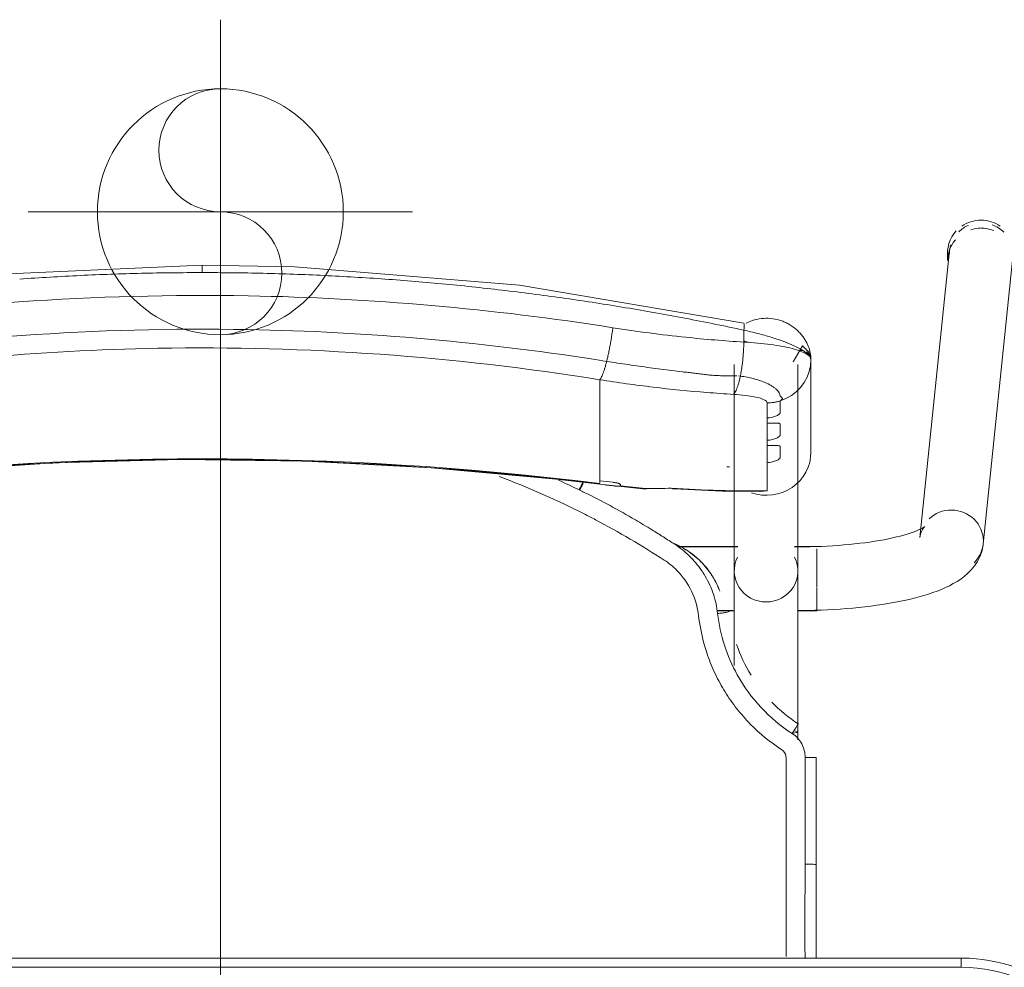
# Model space of a CAD drawing. Header units: metres. Extents: x 3 to 42.2, y -72.9 to -48.7.
# Tile 52 of 189: x 37.613 to 37.934, y -60.584 to -60.276. Entities that reach past the tile are written whole.
import ezdxf

# ---------------------------------------------------------------- set-up
doc = ezdxf.new("R2010")
doc.units = ezdxf.units.M
doc.layers.add('I-FURN', color=7, linetype='Continuous', lineweight=18)
doc.layers.add('M-MNTG', color=7, linetype='Continuous', lineweight=18)
doc.layers.add('M-MNTG-IDEN', color=1, linetype='Continuous', lineweight=9, true_color=0xff0000)

# ---------------------------------------------------------------- blocks, each defined once
blk = doc.blocks.new('ConjuntoParaAlunoTamanho6 - CJA06_ConjuntoParaAlunoTamanho6-V41-1PAV')
at = {"layer": 'I-FURN', "color": 253, "true_color": 0xaaaaaa}
for p, q in [((0.24321, 0.29526), (0.23354, 0.20182)), ((0.24254, 0.29456), (0.24254, 0.29197)), ((0.25413, 0.19969), (0.2638, 0.29312)), ((0.1981, 0.22964), (0.1981, 0.25969)), ((0.17315, 0.25812), (0.17315, 0.19097)), ((0.19385, 0.19097), (0.19385, 0.25812)), ((0.12943, 0.2438), (0.12943, 0.25317)), ((0.17457, 0.25441), (0.17513, 0.25435)), ((0.1959, 0.25221), (0.19685, 0.25395)), ((0.19685, 0.25395), (0.19754, 0.2558)), ((0.19471, 0.25062), (0.1959, 0.25221)), ((0.12943, 0.24214), (0.12943, 0.2438)), ((0.12943, 0.24214), (0.12943, 0.23653)), ((0.18386, 0.23904), (0.18386, 0.24073)), ((0.12943, 0.23653), (0.12943, 0.23486)), ((0.12943, 0.23486), (0.12943, 0.22925)), ((0.18386, 0.23176), (0.18386, 0.23345)), ((0.12943, 0.22759), (0.12943, 0.22925)), ((0.12943, 0.22759), (0.12943, 0.22197)), ((0.18386, 0.21701), (0.18386, 0.22617)), ((0.12943, 0.22031), (0.12943, 0.22197)), ((0.12946, 0.21915), (0.14434, 0.21757)), ((0.17944, 0.21689), (0.18173, 0.21678)), ((0.17429, 0.19894), (0.15474, 0.19894)), ((0.17429, 0.19879), (0.15494, 0.19879)), ((0.2, 0.19894), (0.19271, 0.19894)), ((0.19385, 0.19879), (0.19271, 0.19879)), ((0.19385, 0.19848), (0.19385, 0.19879)), ((0.19385, 0.19764), (0.19385, 0.19845)), ((0.2, 0.1938), (0.2, 0.19814)), ((0.19385, 0.1916), (0.19385, 0.19367)), ((0.2, 0.18573), (0.2, 0.19364)), ((0.19385, 0.18582), (0.19385, 0.18688)), ((0.19385, 0.18371), (0.19385, 0.18582)), ((0.2, 0.17794), (0.2, 0.1856)), ((0.19385, 0.17809), (0.19385, 0.17951)), ((0.16757, 0.17809), (0.17268, 0.17809)), ((0.1676, 0.17794), (0.17323, 0.17794)), ((0.19377, 0.17794), (0.2, 0.17794)), ((0.19385, 0.13604), (0.19385, 0.13857)), ((0.19983, 0.13021), (0.19982, 0.0953)), ((0.19982, 0.06497), (0.19982, 0.0953)), ((0.247, 0.06497), (-0.247, 0.06497)), ((0.247, 0.06497), (-0.247, 0.06497)), ((0.247, 0.06497), (0.247, 0.06197))]:
    blk.add_line(p, q, dxfattribs=at)
at = {"layer": 'I-FURN', "color": 253, "true_color": 0xaaaaaa, "flags": 128}
for points in [[(0.0001, 0.2904), (-0.07267, 0.28721), (-0.14486, 0.2777), (-0.17603, 0.27161)], [(0.17623, 0.27161), (0.10331, 0.28398), (0.03018, 0.28985), (0.0001, 0.2904)], [(0.17627, 0.2654), (0.17627, 0.26637), (0.17627, 0.26734), (0.17627, 0.26831), (0.17627, 0.26928)], [(0.1981, 0.25971), (0.19792, 0.26092), (0.19739, 0.26208), (0.1954, 0.2642), (0.19227, 0.25896)], [(0.19754, 0.2558), (0.19796, 0.25773), (0.1981, 0.25969)], [(0.1981, 0.25971), (0.1981, 0.2522), (0.1981, 0.24468)], [(0.1981, 0.22964), (0.1981, 0.23715), (0.1981, 0.24467), (0.1981, 0.25218), (0.1981, 0.25969)], [(0.19172, 0.24799), (0.19331, 0.2492), (0.19471, 0.25062)], [(0.1881, 0.24628), (0.18997, 0.24701), (0.19172, 0.24799)], [(0.18386, 0.24073), (0.18386, 0.24195), (0.18386, 0.24317), (0.18386, 0.24439), (0.18386, 0.24561)], [(0.1881, 0.24628), (0.1881, 0.24532), (0.1881, 0.24435), (0.1881, 0.24339), (0.1881, 0.24243)], [(0.18386, 0.23345), (0.18386, 0.23485), (0.18386, 0.23624), (0.18386, 0.23764), (0.18386, 0.23904)], [(0.1881, 0.23868), (0.1881, 0.2378), (0.1881, 0.23692), (0.1881, 0.23603), (0.1881, 0.23515)], [(0.18386, 0.22617), (0.18386, 0.22757), (0.18386, 0.22897), (0.18386, 0.23036), (0.18386, 0.23176)], [(0.1881, 0.23141), (0.1881, 0.23052), (0.1881, 0.22964), (0.1881, 0.22876), (0.1881, 0.22787)], [(-0.12926, 0.21915), (-0.08865, 0.22342), (-0.0479, 0.2261), (-0.00707, 0.22717), (0.03376, 0.22666), (0.07455, 0.22454), (0.11521, 0.22083), (0.12946, 0.21915)], [(0.12943, 0.21937), (0.12943, 0.21961), (0.12943, 0.21984), (0.12943, 0.22007), (0.12943, 0.22031)], [(0.1361, 0.21901), (0.1361, 0.21893), (0.1361, 0.21886), (0.1361, 0.21878), (0.1361, 0.2187)], [(0.15351, 0.21761), (0.16928, 0.2169), (0.18131, 0.21677)], [(0.18173, 0.21678), (0.18279, 0.21686), (0.18386, 0.21701)], [(0.23507, 0.20536), (0.23501, 0.20531), (0.23482, 0.20518), (0.23451, 0.20499), (0.23408, 0.20476), (0.23355, 0.20449), (0.23291, 0.2042), (0.23217, 0.20389), (0.23133, 0.20358), (0.23041, 0.20326), (0.22941, 0.20294), (0.22832, 0.20262), (0.22717, 0.2023), (0.22594, 0.20199), (0.22464, 0.20169), (0.22328, 0.2014), (0.22186, 0.20112), (0.22039, 0.20086), (0.21886, 0.2006), (0.21729, 0.20036), (0.21567, 0.20014), (0.214, 0.19993), (0.2123, 0.19973), (0.21057, 0.19956), (0.2088, 0.1994), (0.207, 0.19926), (0.20518, 0.19913), (0.20334, 0.19903), (0.20148, 0.19894), (0.19961, 0.19888), (0.19772, 0.19883), (0.19583, 0.1988), (0.19394, 0.19879), (0.19385, 0.19879)], [(0.23354, 0.20182), (0.23373, 0.20287), (0.23403, 0.20376), (0.23437, 0.20445), (0.23469, 0.20492), (0.23492, 0.20521), (0.23505, 0.20534), (0.23507, 0.20536)], [(0.25413, 0.19969), (0.25375, 0.19762), (0.25311, 0.19572), (0.25226, 0.19403), (0.25129, 0.19256), (0.25023, 0.19128), (0.24913, 0.19017), (0.24799, 0.18919), (0.24683, 0.18832), (0.24563, 0.18753), (0.24441, 0.18681), (0.24316, 0.18615), (0.24188, 0.18553), (0.24055, 0.18496), (0.23919, 0.18441), (0.23778, 0.1839), (0.23633, 0.18341), (0.23483, 0.18295), (0.2333, 0.18251), (0.23171, 0.1821), (0.23008, 0.1817), (0.22841, 0.18133), (0.2267, 0.18098), (0.22495, 0.18064), (0.22315, 0.18033), (0.22132, 0.18004), (0.21946, 0.17976), (0.21756, 0.17951), (0.21562, 0.17928), (0.21366, 0.17906), (0.21168, 0.17887), (0.20967, 0.1787), (0.20763, 0.17855), (0.20558, 0.17842), (0.20352, 0.17831), (0.20144, 0.17823), (0.19935, 0.17816), (0.19725, 0.17811), (0.19515, 0.17809), (0.19385, 0.17809)], [(0.17315, 0.16015), (0.17315, 0.162), (0.17315, 0.16382), (0.17315, 0.1656), (0.17315, 0.16735), (0.17315, 0.16905), (0.17315, 0.17071), (0.17315, 0.17233), (0.17315, 0.1739), (0.17315, 0.17541), (0.17315, 0.17687), (0.17315, 0.17828), (0.17315, 0.17963), (0.17315, 0.18092), (0.17315, 0.18215), (0.17315, 0.18331), (0.17315, 0.18441), (0.17315, 0.18544), (0.17315, 0.1864), (0.17315, 0.18729), (0.17315, 0.1881), (0.17315, 0.18885), (0.17315, 0.18951), (0.17315, 0.19011), (0.17315, 0.19062), (0.17315, 0.19097)], [(0.19385, 0.19097), (0.19385, 0.19051), (0.19385, 0.18998), (0.19385, 0.18937), (0.19385, 0.18869), (0.19385, 0.18793), (0.19385, 0.1871), (0.19385, 0.18619), (0.19385, 0.18522), (0.19385, 0.18417), (0.19385, 0.18306), (0.19385, 0.18188), (0.19385, 0.18064), (0.19385, 0.17934), (0.19385, 0.17798), (0.19385, 0.17656), (0.19385, 0.17508), (0.19385, 0.17355), (0.19385, 0.17198), (0.19385, 0.17035), (0.19385, 0.16868), (0.19385, 0.16696), (0.19385, 0.16521), (0.19385, 0.16342), (0.19385, 0.16159), (0.19385, 0.15974), (0.19385, 0.15785), (0.19385, 0.15594), (0.19385, 0.15401), (0.19385, 0.15206), (0.19385, 0.15009), (0.19385, 0.14811), (0.19385, 0.14612), (0.19385, 0.14413), (0.19385, 0.14213), (0.19385, 0.14013), (0.19385, 0.13857)], [(0.16841, 0.18432), (0.16841, 0.18434), (0.16841, 0.18435), (0.16841, 0.18437), (0.16841, 0.18438)], [(0.19623, 0.13025), (0.19623, 0.12639), (0.19623, 0.12254), (0.19623, 0.11868), (0.19623, 0.11483), (0.19623, 0.11097), (0.19623, 0.10712), (0.19623, 0.10327), (0.19623, 0.09941), (0.19623, 0.09556)], [(0.2662, 0.06136), (0.26421, 0.06209), (0.2622, 0.06274), (0.26015, 0.06331), (0.25809, 0.06379), (0.25601, 0.0642), (0.25391, 0.06451), (0.25181, 0.06475), (0.24969, 0.0649), (0.24757, 0.06496), (0.247, 0.06497)], [(0.247, 0.06197), (0.1235, 0.06197), (0, 0.06197), (-0.1235, 0.06197), (-0.247, 0.06197)], [(-0.247, 0.06197), (-0.1235, 0.06197), (0, 0.06197), (0.1235, 0.06197), (0.247, 0.06197)]]:
    blk.add_lwpolyline(points, dxfattribs=at)
at = {"layer": 'I-FURN', "color": 253, "true_color": 0xaaaaaa}
for start in [360, 0]:
    blk.add_arc((0.247, 0.01197), 0.05, start, 90, dxfattribs=at)
for centre, major_axis, ratio, start_param, end_param in [((0.25342, 0.29456), (0.01088, 0), 0.965926, 1.570796, 2.182166), ((0.25342, 0.29456), (-0.01088, 0), 0.965926, 4.098128, 4.712389), ((0.25342, 0.29456), (0.01088, 0), 0.965926, 2.404321, 3.312013), ((0.25351, 0.29419), (-0.01029, 0.00107), 0.967158, 5.223081, 5.597593), ((0.25342, 0.29197), (0.01088, 0), 0.965926, 1.581694, 1.883969), ((0.25342, 0.29197), (0.01088, 0), 0.965926, 1.176355, 1.570796), ((0.25351, 0.29419), (-0.01029, 0.00107), 0.967158, 4.026797, 4.46746), ((0.25342, 0.29197), (0.01088, 0), 0.965926, 2.446266, 3.141593), ((0.25351, 0.29419), (-0.01029, 0.00107), 0.967158, 6.102343, 6.382991), ((0.0001, -0.77159), (1.0211, 0), 0.978148, 1.443771, 1.697822), ((0.0001, -0.77117), (1.0209, 0), 0.978148, 1.443771, 1.697822), ((0.1837, 0.22964), (0.0144, 0), 0.978148, 4.362105, 6.283185), ((0.17947, 0.60128), (0.385, 0), 0.978148, 4.689765, 4.691852), ((0.17947, 0.60356), (0.395, 0), 0.978148, 4.585364, 4.595996), ((0.17947, 0.60221), (0.3948, 0), 0.978148, 4.585364, 4.595936), ((0.17947, 0.60263), (0.395, 0), 0.978148, 4.602237, 4.623287), ((0.17947, 0.60336), (0.395, 0), 0.978148, 4.644485, 4.723499), ((0.14521, 0.22754), (0.00087, 0.00996), 0.018501, 2.93296, 3.325659), ((0.24383, 0.20075), (-0.01029, 0.00107), 0.967158, 4.812195, 5.597593), ((0.24383, 0.20075), (-0.01029, 0.00107), 0.967158, 3.241398, 4.812195), ((0.24383, 0.20075), (-0.01029, 0.00107), 0.967158, 2.456, 3.241398), ((0.1835, 0.19097), (0.01035, 0), 0.978148, 2.686587, 4.712389), ((0.1835, 0.19097), (0.01035, 0), 0.978148, 4.712389, 6.738191), ((0.1835, 0.13857), (0.01035, 0), 0.069756, 5.759587, 6.776353)]:
    blk.add_ellipse(centre, major_axis=major_axis, ratio=ratio, start_param=start_param, end_param=end_param, dxfattribs=at)
for points in [[(0.0001, 0.29036), (0.0001, 0.29029), (0.0001, 0.29001), (0.0001, 0.28916), (0.0001, 0.28841), (0.0001, 0.28802)], [(-0.03953, 0.28708), (-0.04612, 0.28677), (-0.05271, 0.28638), (-0.05929, 0.28591)], [(-0.01972, 0.28779), (-0.02633, 0.28763), (-0.03293, 0.2874), (-0.03953, 0.28708)], [(0.0001, 0.28802), (-0.00651, 0.28802), (-0.01312, 0.28795), (-0.01972, 0.28779)], [(0.01992, 0.28779), (0.01332, 0.28795), (0.00671, 0.28802), (0.0001, 0.28802)], [(0.03973, 0.28708), (0.03313, 0.2874), (0.02653, 0.28763), (0.01992, 0.28779)], [(0.0595, 0.28591), (0.05292, 0.28638), (0.04633, 0.28677), (0.03973, 0.28708)], [(0.07921, 0.28427), (0.07265, 0.28489), (0.06608, 0.28544), (0.0595, 0.28591)], [(0.09885, 0.28217), (0.09232, 0.28294), (0.08577, 0.28365), (0.07921, 0.28427)], [(0.11839, 0.27961), (0.11189, 0.28054), (0.10538, 0.28139), (0.09885, 0.28217)], [(0.13782, 0.27661), (0.13136, 0.27768), (0.12489, 0.27868), (0.11839, 0.27961)], [(0.15712, 0.27316), (0.15071, 0.27438), (0.14427, 0.27553), (0.13782, 0.27661)], [(0.17627, 0.26928), (0.16991, 0.27065), (0.16353, 0.27194), (0.15712, 0.27316)], [(0.13164, 0.25914), (0.13175, 0.25959), (0.13198, 0.26053), (0.13231, 0.26203), (0.13262, 0.26359), (0.13292, 0.2652), (0.1332, 0.26684), (0.13344, 0.26848), (0.13359, 0.26956), (0.13366, 0.2701)], [(0.17627, 0.26928), (0.17633, 0.26966), (0.17642, 0.27037), (0.17644, 0.2712), (0.17636, 0.27149), (0.1763, 0.27156)], [(0.17513, 0.25435), (0.1752, 0.25471), (0.17534, 0.25544), (0.17553, 0.25659), (0.17571, 0.25778), (0.17586, 0.25902), (0.17599, 0.26028), (0.1761, 0.26156), (0.17618, 0.26285), (0.17624, 0.26413), (0.17626, 0.26498), (0.17627, 0.2654)], [(0.1981, 0.25969), (0.1981, 0.26035), (0.19703, 0.26165), (0.19239, 0.26338), (0.18523, 0.2647), (0.17934, 0.26523), (0.17627, 0.2654)], [(0.17811, 0.26528), (0.17751, 0.26545), (0.1769, 0.26561), (0.17629, 0.26577)], [(0.12943, 0.25317), (0.12952, 0.25327), (0.1297, 0.25353), (0.13, 0.25409), (0.13031, 0.25481), (0.13064, 0.25568), (0.13097, 0.2567), (0.1313, 0.25786), (0.13153, 0.2587), (0.13164, 0.25914)], [(0.17285, 0.2484), (0.17297, 0.2485), (0.1732, 0.24877), (0.17355, 0.24934), (0.17389, 0.25006), (0.17423, 0.25093), (0.17455, 0.25195), (0.17485, 0.25308), (0.17504, 0.25392), (0.17513, 0.25435)], [(0.18386, 0.24561), (0.18422, 0.24561), (0.18494, 0.24565), (0.18601, 0.24578), (0.18707, 0.24599), (0.18776, 0.24617), (0.1881, 0.24628)], [(0.12434, 0.2095), (0.11529, 0.21408), (0.10607, 0.21814), (0.09666, 0.22168)], [(0.11594, 0.2205), (0.11821, 0.21947), (0.12046, 0.21841), (0.1227, 0.21732)], [(0.1227, 0.21732), (0.12291, 0.21776), (0.12336, 0.21866), (0.12377, 0.21945), (0.12395, 0.2198)], [(0.12334, 0.21813), (0.12319, 0.21783), (0.12304, 0.21753), (0.12289, 0.21723)], [(0.12395, 0.21936), (0.12377, 0.21898), (0.12356, 0.21856), (0.12335, 0.21813)], [(0.1336, 0.21981), (0.13377, 0.21979), (0.1341, 0.21974), (0.13456, 0.21967), (0.13499, 0.21957), (0.13538, 0.21946), (0.13569, 0.21935), (0.13593, 0.21923), (0.13606, 0.21912), (0.1361, 0.21905), (0.1361, 0.21901)], [(0.1361, 0.2187), (0.1361, 0.21868), (0.13609, 0.21865), (0.13607, 0.21862), (0.13605, 0.2186)], [(0.14432, 0.21779), (0.14576, 0.21776), (0.1486, 0.21775), (0.15133, 0.21782), (0.15267, 0.21788)], [(0.15267, 0.21788), (0.1532, 0.21758), (0.15369, 0.21752), (0.15417, 0.21772)], [(0.12436, 0.21651), (0.12408, 0.21665), (0.12353, 0.21692), (0.12297, 0.21719), (0.1227, 0.21732)], [(0.14098, 0.20758), (0.13826, 0.20916), (0.13276, 0.21224), (0.12717, 0.21512), (0.12436, 0.21651)], [(0.12798, 0.20762), (0.12738, 0.20794), (0.12617, 0.20857), (0.12495, 0.20919), (0.12434, 0.2095)], [(0.1504, 0.19445), (0.14673, 0.19684), (0.13935, 0.20142), (0.13181, 0.20561), (0.12798, 0.20762)], [(0.14635, 0.20432), (0.14546, 0.20487), (0.14368, 0.20597), (0.14188, 0.20704), (0.14098, 0.20758)], [(0.15378, 0.19963), (0.15256, 0.20043), (0.1501, 0.202), (0.14762, 0.20355), (0.14638, 0.20431)], [(0.15863, 0.1971), (0.15703, 0.19822), (0.15531, 0.19916), (0.1535, 0.1999)], [(0.15374, 0.19972), (0.15472, 0.19931), (0.15575, 0.19881), (0.1568, 0.1982)], [(0.1625, 0.1911), (0.16134, 0.1928), (0.15869, 0.19594), (0.1555, 0.19851), (0.15378, 0.19963)], [(0.15448, 0.19112), (0.15386, 0.19174), (0.15256, 0.19292), (0.15114, 0.19396), (0.1504, 0.19445)], [(0.16156, 0.17636), (0.16124, 0.17915), (0.15968, 0.18454), (0.15645, 0.18912), (0.15448, 0.19112)], [(0.16371, 0.18924), (0.16352, 0.18955), (0.16313, 0.19018), (0.16271, 0.1908), (0.1625, 0.1911)], [(0.16774, 0.17706), (0.1675, 0.1792), (0.16656, 0.18343), (0.16479, 0.18738), (0.16371, 0.18924)], [(0.16501, 0.19076), (0.16537, 0.19026), (0.16604, 0.18925), (0.16695, 0.18767), (0.16775, 0.18603), (0.1682, 0.1849), (0.16841, 0.18432)], [(0.17146, 0.1778), (0.17147, 0.17776), (0.17128, 0.17766), (0.17046, 0.17746), (0.16921, 0.17725), (0.16823, 0.17712), (0.16774, 0.17706)], [(0.1786, 0.15703), (0.17667, 0.16018), (0.1751, 0.16355), (0.1739, 0.16704)], [(0.19391, 0.14119), (0.19084, 0.14321), (0.18795, 0.1456), (0.18537, 0.14827)], [(0.19199, 0.13805), (0.19225, 0.13846), (0.19278, 0.13928), (0.19344, 0.14033), (0.19385, 0.14103), (0.19393, 0.14119), (0.19391, 0.14119)], [(0.19623, 0.13025), (0.19622, 0.13104), (0.19604, 0.13255), (0.19519, 0.13473), (0.19383, 0.13663), (0.19265, 0.13762), (0.19199, 0.13805)], [(0.19, 0.13025), (0.19, 0.1305), (0.18994, 0.13099), (0.18966, 0.1317), (0.18922, 0.13231), (0.18884, 0.13263), (0.18863, 0.13277)], [(0.19, 0.09555), (0.19, 0.09868), (0.19, 0.10482), (0.19, 0.11314), (0.19, 0.12173), (0.19, 0.1274), (0.19, 0.13025)], [(0.19982, 0.1302), (0.19984, 0.13021), (0.19969, 0.13022), (0.19891, 0.13024), (0.1977, 0.13025), (0.19672, 0.13025), (0.19623, 0.13025)], [(0.19982, 0.1302), (0.19982, 0.12729), (0.19982, 0.12438), (0.19982, 0.12147)], [(0.19982, 0.09529), (0.19982, 0.1011), (0.19982, 0.11273), (0.19982, 0.12438), (0.19982, 0.1302)], [(0.19982, 0.11273), (0.19982, 0.10691), (0.19982, 0.1011), (0.19982, 0.09528)], [(0.19623, 0.09556), (0.19662, 0.09556), (0.19701, 0.09556), (0.19738, 0.09555)], [(0.19738, 0.09555), (0.19775, 0.09554), (0.1981, 0.09553), (0.19841, 0.09551)], [(0.19982, 0.0953), (0.19982, 0.0953), (0.19982, 0.09529), (0.19982, 0.09529)], [(0.19982, 0.06497), (0.19982, 0.07507), (0.19982, 0.08518), (0.19982, 0.09529)], [(0.19982, 0.07534), (0.19982, 0.07188), (0.19982, 0.06842), (0.19982, 0.06497)]]:
    blk.add_open_spline(points, degree=3, dxfattribs=at)
for points, knots in [([(-0.13346, 0.2701), (-0.0847, 0.2778), (0.00519, 0.28415), (0.09466, 0.27626), (0.13366, 0.2701)], [-1, -1, -1, -1, -0.444444, 0, 0, 0, 0]), ([(0.17699, 0.27153), (0.17765, 0.27187), (0.17927, 0.27255), (0.18196, 0.27315), (0.18496, 0.2732), (0.18741, 0.27274), (0.18905, 0.27216), (0.18996, 0.27176), (0.19062, 0.27143), (0.19127, 0.27106), (0.19212, 0.27051), (0.19313, 0.26973), (0.19423, 0.2687), (0.19516, 0.26763), (0.19594, 0.26656), (0.1966, 0.26547), (0.19712, 0.26439), (0.19752, 0.26334), (0.1978, 0.26234), (0.19804, 0.26108), (0.1981, 0.26023), (0.1981, 0.25971)], [0.3275759, 0.3275759, 0.3275759, 0.3275759, 0.375, 0.4375, 0.5, 0.5625, 0.59375, 0.609375, 0.625, 0.640625, 0.65625, 0.6875, 0.71875, 0.75, 0.78125, 0.8125, 0.84375, 0.875, 0.90625, 0.9375, 1, 1, 1, 1]), ([(-0.13144, 0.25914), (-0.08343, 0.26683), (0.00512, 0.27318), (0.09323, 0.26529), (0.13164, 0.25914)], [-1, -1, -1, -1, -0.444444, 0, 0, 0, 0]), ([(0.13366, 0.2701), (0.14155, 0.26885), (0.15578, 0.26699), (0.16997, 0.2658), (0.17627, 0.2654)], [-1, -1, -1, -1, -0.444444, 0, 0, 0, 0]), ([(0.17627, 0.26928), (0.1778, 0.26895), (0.18084, 0.26823), (0.1851, 0.26704), (0.18885, 0.26578), (0.19302, 0.26411), (0.19708, 0.26187), (0.1981, 0.26034), (0.1981, 0.25971)], [0, 0, 0, 0, 0.125, 0.25, 0.375, 0.5, 0.75, 1, 1, 1, 1]), ([(0.12943, 0.25317), (0.08224, 0.26075), (-0.00484, 0.26702), (-0.09148, 0.25924), (-0.12923, 0.25317)], [-1, -1, -1, -1, -0.444444, 0, 0, 0, 0]), ([(0.19589, 0.26257), (0.19565, 0.26263), (0.19517, 0.26271), (0.1947, 0.26267), (0.19448, 0.26263)], [0.3140409, 0.3140409, 0.3140409, 0.3140409, 0.375, 0.4333514, 0.4333514, 0.4333514, 0.4333514]), ([(0.1981, 0.25971), (0.1981, 0.26024), (0.19787, 0.26101), (0.19723, 0.26183), (0.19682, 0.26214), (0.1966, 0.26226)], [0, 0, 0, 0, 0.125, 0.1875, 0.25, 0.25, 0.25, 0.25]), ([(0.13164, 0.25914), (0.13399, 0.25877), (0.13871, 0.25805), (0.14577, 0.25706), (0.15166, 0.25629), (0.15577, 0.2558), (0.15812, 0.25552), (0.15988, 0.25532), (0.16163, 0.25511), (0.16339, 0.25489), (0.16514, 0.25469), (0.16691, 0.25455), (0.16868, 0.25447), (0.17104, 0.2544), (0.17282, 0.25442), (0.17401, 0.25447)], [0, 0, 0, 0, 0.166667, 0.333333, 0.5, 0.583333, 0.625, 0.666667, 0.708333, 0.75, 0.791667, 0.833333, 0.875, 0.916667, 1, 1, 1, 1]), ([(0.12943, 0.25317), (0.13522, 0.25225), (0.14681, 0.25064), (0.16129, 0.24919), (0.16997, 0.24858), (0.17285, 0.2484)], [0, 0, 0, 0, 0.4, 0.8, 1, 1, 1, 1]), ([(0.17513, 0.25435), (0.17661, 0.25414), (0.17948, 0.25358), (0.18284, 0.25246), (0.1849, 0.25145), (0.18608, 0.25069), (0.18754, 0.24953), (0.18812, 0.24854), (0.1881, 0.24778)], [0, 0, 0, 0, 0.2, 0.4, 0.55, 0.625, 0.7, 1, 1, 1, 1]), ([(0.17285, 0.2484), (0.17555, 0.24823), (0.17966, 0.24775), (0.18317, 0.24668), (0.18386, 0.24597), (0.18386, 0.24561)], [0, 0, 0, 0, 0.444444, 0.722222, 1, 1, 1, 1]), ([(0.1881, 0.24778), (0.18821, 0.24772), (0.18836, 0.24763), (0.18849, 0.24751), (0.18856, 0.24744), (0.1886, 0.24738), (0.18864, 0.24733), (0.1887, 0.24726), (0.18876, 0.24718), (0.1888, 0.24708), (0.18879, 0.247), (0.18877, 0.24693), (0.18873, 0.24686), (0.18866, 0.24676), (0.1885, 0.24657), (0.18828, 0.2464), (0.1881, 0.24628)], [0, 0, 0, 0, 0.166667, 0.25, 0.291667, 0.333333, 0.375, 0.416667, 0.5, 0.583333, 0.625, 0.666667, 0.708333, 0.75, 0.833333, 1, 1, 1, 1]), ([(0.1881, 0.24243), (0.1881, 0.24236), (0.18804, 0.24222), (0.18782, 0.24198), (0.18743, 0.2417), (0.18691, 0.24142), (0.18629, 0.24117), (0.18532, 0.24088), (0.18448, 0.24075), (0.18386, 0.24073)], [0, 0, 0, 0, 0.125, 0.25, 0.375, 0.5, 0.625, 0.75, 1, 1, 1, 1]), ([(0.18386, 0.23904), (0.18448, 0.23902), (0.18532, 0.23903), (0.18629, 0.23904), (0.18691, 0.23904), (0.18743, 0.23902), (0.18782, 0.23896), (0.18804, 0.23885), (0.1881, 0.23875), (0.1881, 0.23868)], [0, 0, 0, 0, 0.25, 0.375, 0.5, 0.625, 0.75, 0.875, 1, 1, 1, 1]), ([(0.1881, 0.23515), (0.1881, 0.23508), (0.18804, 0.23494), (0.18782, 0.2347), (0.18743, 0.23442), (0.18691, 0.23414), (0.18629, 0.23389), (0.18532, 0.2336), (0.18448, 0.23348), (0.18386, 0.23345)], [0, 0, 0, 0, 0.125, 0.25, 0.375, 0.5, 0.625, 0.75, 1, 1, 1, 1]), ([(0.18386, 0.23176), (0.18448, 0.23175), (0.18532, 0.23175), (0.18629, 0.23176), (0.18691, 0.23176), (0.18743, 0.23174), (0.18782, 0.23168), (0.18804, 0.23158), (0.1881, 0.23147), (0.1881, 0.23141)], [0, 0, 0, 0, 0.25, 0.375, 0.5, 0.625, 0.75, 0.875, 1, 1, 1, 1]), ([(0.1881, 0.22787), (0.1881, 0.22781), (0.18804, 0.22767), (0.18782, 0.22742), (0.18743, 0.22714), (0.18691, 0.22687), (0.18629, 0.22661), (0.18532, 0.22633), (0.18448, 0.2262), (0.18386, 0.22617)], [0, 0, 0, 0, 0.125, 0.25, 0.375, 0.5, 0.625, 0.75, 1, 1, 1, 1]), ([(0.13605, 0.2186), (0.13602, 0.21857), (0.13593, 0.21853), (0.13575, 0.2185), (0.13549, 0.21849), (0.13508, 0.2185), (0.13445, 0.21856), (0.1339, 0.21862), (0.1336, 0.21866)], [0, 0, 0, 0, 0.125, 0.25, 0.375, 0.5, 0.75, 1, 1, 1, 1]), ([(0.15683, 0.19818), (0.15764, 0.19771), (0.15919, 0.19669), (0.16207, 0.19434), (0.16393, 0.19226), (0.16501, 0.19076)], [0, 0, 0, 0, 0.25, 0.5, 1, 1, 1, 1]), ([(0.16841, 0.18438), (0.16796, 0.18563), (0.16686, 0.18807), (0.16383, 0.19273), (0.16081, 0.19558), (0.15863, 0.1971)], [0, 0, 0, 0, 0.25, 0.5, 1, 1, 1, 1]), ([(0.18863, 0.13277), (0.18486, 0.13521), (0.17974, 0.13937), (0.17389, 0.14605), (0.17007, 0.15149), (0.1669, 0.15732), (0.16353, 0.16552), (0.16208, 0.17192), (0.16156, 0.17636)], [0, 0, 0, 0, 0.25, 0.375, 0.5, 0.625, 0.75, 1, 1, 1, 1]), ([(0.16774, 0.17706), (0.16854, 0.1701), (0.17345, 0.15474), (0.18461, 0.14281), (0.19199, 0.13805)], [0, 0, 0, 0, 0.444444, 1, 1, 1, 1]), ([(0.19, 0.06548), (0.19, 0.06617), (0.19, 0.06811), (0.19, 0.07088), (0.19, 0.07365), (0.19, 0.07618), (0.19, 0.07838), (0.19, 0.0801), (0.19, 0.08153), (0.19, 0.08284), (0.19, 0.08398), (0.19, 0.08486), (0.19, 0.08558), (0.19, 0.08626), (0.19, 0.0868), (0.19, 0.08716), (0.19, 0.08749), (0.19, 0.08795), (0.19, 0.08848), (0.19, 0.089), (0.19, 0.08963), (0.19, 0.09074), (0.19, 0.09261), (0.19, 0.0945), (0.19, 0.09555)], [0.4659091, 0.4659091, 0.4659091, 0.4659091, 0.4772727, 0.5, 0.5227273, 0.5454545, 0.5681818, 0.5909091, 0.6136364, 0.6363636, 0.6590909, 0.6818182, 0.7045455, 0.7272727, 0.75, 0.7727273, 0.7954545, 0.8181818, 0.8409091, 0.8636364, 0.8863636, 0.9090909, 0.9545455, 1, 1, 1, 1]), ([(0.19618, 0.06498), (0.19616, 0.06721), (0.1961, 0.07741), (0.19616, 0.08755), (0.19623, 0.09556)], [0.8400419, 0.8400419, 0.8400419, 0.8400419, 0.875, 1, 1, 1, 1]), ([(0.19841, 0.09551), (0.19872, 0.09549), (0.19926, 0.09545), (0.19973, 0.09538), (0.19982, 0.09532), (0.19982, 0.0953)], [0.4, 0.4, 0.4, 0.4, 0.6, 0.8, 0.9699288, 0.9699288, 0.9699288, 0.9699288])]:
    blk.add_open_spline(points, degree=3, knots=knots, dxfattribs=at)
blk = doc.blocks.new('4 GRE - ESCOLA DE CINEMA E AUDIOVISUAL CINE REX R07_rvt-1-1PAV')
at = {"layer": 'I-FURN', "color": 253, "lineweight": 18, "true_color": 0xaaaaaa}
blk.add_blockref('ConjuntoParaAlunoTamanho6 - CJA06_ConjuntoParaAlunoTamanho6-V41-1PAV', (37.67274, -60.6463), dxfattribs=at)
blk = doc.blocks.new('Ponto de dreno - PONTO DE DRENO-878181-1PAV')
at = {"layer": 'M-MNTG'}
for p, q in [((0, -0.0625), (0, 0.0625)), ((0, 0.02), (0, 0)), ((-0.0625, 0), (0.0625, 0))]:
    blk.add_line(p, q, dxfattribs=at)
blk.add_circle((0, 0), 0.04, dxfattribs=at)
for centre, start, end in [((0, 0.02), 90, 270), ((0, -0.02), 270, 90)]:
    blk.add_arc(centre, 0.02, start, end, dxfattribs=at)

msp = doc.modelspace()

# ---------------------------------------------------------------- linework, layer by layer
at = {"layer": 'M-MNTG-IDEN'}
msp.add_line((37.67872, -60.40098), (37.67872, -60.77598), dxfattribs=at)

# ---------------------------------------------------------------- block references
at = {"lineweight": 5}
msp.add_blockref('4 GRE - ESCOLA DE CINEMA E AUDIOVISUAL CINE REX R07_rvt-1-1PAV', (0, 0), dxfattribs=at)
at = {"layer": 'M-MNTG'}
msp.add_blockref('Ponto de dreno - PONTO DE DRENO-878181-1PAV', (37.67872, -60.33848), dxfattribs=at)

doc.saveas('drawing.dxf')
